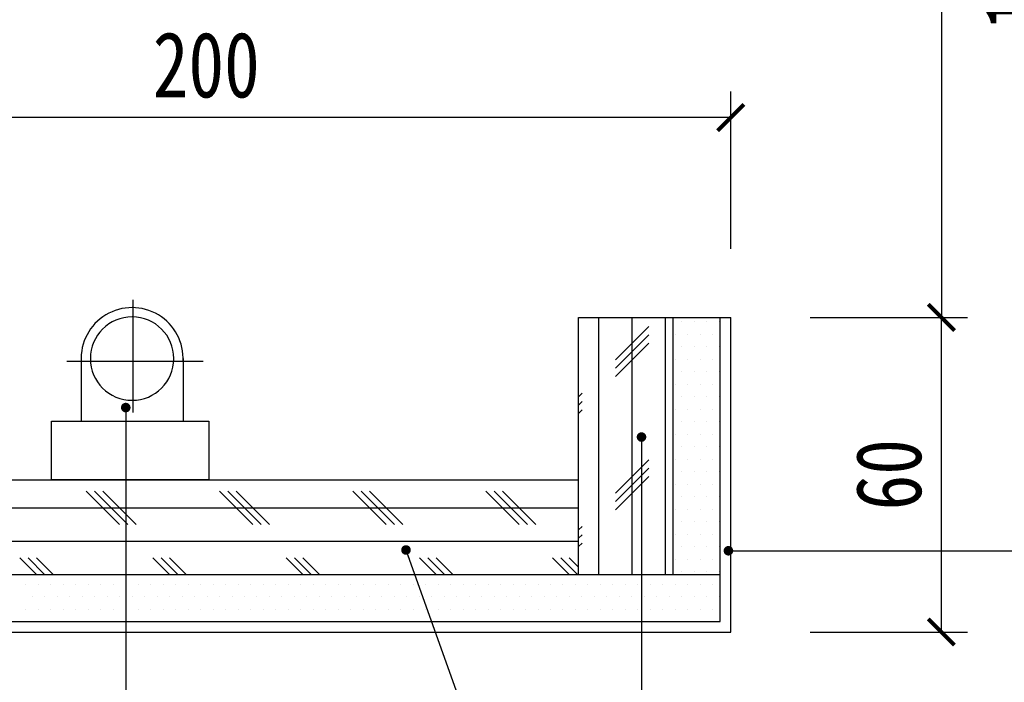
# Model space of a CAD drawing. Header units: millimetres. Extents: x -53 to 3023, y -53 to 2153.
# Tile 30 of 52: x 1536 to 1724, y 234 to 360. Entities that reach past the tile are written whole.
import ezdxf

# ---------------------------------------------------------------- set-up
doc = ezdxf.new("R2010")
doc.units = ezdxf.units.MM
doc.header["$LTSCALE"] = 5
doc.layers.get('Defpoints').update_dxf_attribs({"color": 8})
for name, color, linetype in [('A-建筑-拆墙', 251, 'Continuous'), ('B-平面-到顶装饰造型线', 6, 'Continuous'), ('E-尺寸标注', 9, 'Continuous'), ('Q-立面-填充', 251, 'Continuous'), ('Q-立面-完成面造型线', 6, 'Continuous'), ('Q-立面-次粗线', 31, 'Continuous')]:
    doc.layers.add(name, color=color, linetype=linetype)
doc.styles.add('CCD_DIM', font='SimSun.ttf', dxfattribs={"width": 0.8})
doc.styles.get("Standard").update_dxf_attribs({"font": 'SimSun.ttf'})
doc.dimstyles.new('1', dxfattribs={"dimscale": 0, "dimtxt": 2.5, "dimasz": 1.5, "dimexe": 1, "dimexo": 0, "dimgap": 0.3, "dimtad": 1, "dimdec": 0, "dimzin": 0, "dimdsep": 46, "dimtxsty": 'Standard', "dimblk": 'ARCHTICK', "dimcen": 0.09, "dimclrd": 8, "dimclre": 8, "dimclrt": 4, "dimadec": 0, "dimazin": 0, "dimtfac": 1, "dimtdec": 0, "dimtix": 1, "dimtofl": 0, "dimtmove": 2, "dimatfit": 3, "dimldrblk": 'DOTSMALL', "dimfxl": 5, "dimfxlon": 1, "dimtolj": 1, "dimtzin": 0, "dimarcsym": 0})
doc.dimstyles.get("Standard").update_dxf_attribs({"dimtxt": 0.18, "dimasz": 0.18, "dimexe": 0.18, "dimexo": 0.0625, "dimgap": 0.09, "dimtad": 0, "dimtih": 1, "dimtoh": 1, "dimdec": 4, "dimzin": 0, "dimdsep": 46, "dimtxsty": 'Standard', "dimcen": 0.09, "dimadec": 0, "dimazin": 0, "dimtfac": 1, "dimtdec": 4, "dimtofl": 0, "dimtmove": 0, "dimatfit": 3, "dimfxl": 1, "dimtolj": 1, "dimtzin": 0, "dimarcsym": 0})

# ---------------------------------------------------------------- blocks, each defined once
blk = doc.blocks.new('A$C7F302FAF')
at = {"layer": 'B-平面-到顶装饰造型线', "color": 8}
for p, q in [((12.95, 10.71), (12.95, 28.62)), ((24.1, 18.84), (2.41, 18.84))]:
    blk.add_line(p, q, dxfattribs=at)
at = {"layer": 'B-平面-到顶装饰造型线', "color": 31}
for p, q in [((4.7, 19.29), (4.7, 9.36)), ((20.9, 19.29), (20.9, 9.36)), ((0, 9.36), (25, 9.36)), ((0, 0), (0, 9.36)), ((25, 9.36), (25, 0)), ((25, 0), (0, 0))]:
    blk.add_line(p, q, dxfattribs=at)
blk.add_ellipse((12.8, 19.29), major_axis=(-5.73, 5.73), ratio=1, start_param=3.871223, end_param=7.124352, dxfattribs=at)
at = {"layer": 'B-平面-到顶装饰造型线', "color": 8}
blk.add_ellipse((12.8, 19.29), major_axis=(4.69, 4.69), ratio=1, start_param=5.497787, end_param=11.780972, dxfattribs=at)
blk = doc.blocks.new('_ArchTick')
at = {"color": 0, "linetype": 'ByBlock', "const_width": 0.15}
blk.add_lwpolyline([(-0.5, -0.5), (0.5, 0.5)], dxfattribs=at)
blk = doc.blocks.new('*D123')
at = {"layer": 'Defpoints', "color": 0, "ltscale": 0.2, "transparency": 16777216}
for p in [(-535257.274, 505087.253), (-535057.274, 505087.253), (-535057.274, 505077.174)]:
    blk.add_point(p, dxfattribs=at)
at = {"layer": 'E-尺寸标注', "color": 44, "lineweight": -2, "ltscale": 0.2, "transparency": 16777216}
for p, q in [((-535257.274, 505082.174), (-535257.274, 505076.174)), ((-535057.274, 505082.174), (-535057.274, 505076.174)), ((-535257.274, 505077.174), (-535057.274, 505077.174))]:
    blk.add_line(p, q, dxfattribs=at)
at = {"layer": 'E-尺寸标注', "color": 44, "lineweight": -2, "ltscale": 0.2, "transparency": 16777216, "rotation": 180}
blk.add_blockref('_ArchTick', (-535257.274, 505077.174), dxfattribs=at)
at = {"layer": 'E-尺寸标注', "color": 44, "lineweight": -2, "ltscale": 0.2, "transparency": 16777216}
blk.add_blockref('_ArchTick', (-535057.274, 505077.174), dxfattribs=at)
at = {"layer": 'E-尺寸标注', "color": 50, "ltscale": 0.2, "transparency": 16777216, "insert": (-535157.274, 505079.174), "char_height": 2.5, "attachment_point": 5, "style": 'CCD_DIM'}
blk.add_mtext('\\A1;1000', dxfattribs=at)
blk = doc.blocks.new('HBA_Leader_Dot')
at = {"color": 0, "linetype": 'ByBlock'}
blk.add_line((-5, 0), (-10, 0), dxfattribs=at)
at = {"color": 0, "linetype": 'ByBlock', "const_width": 5}
blk.add_lwpolyline([(-2.5, 0, 1), (2.5, 0, 1)], format="xyb", close=True, dxfattribs=at)
blk = doc.blocks.new('*D127')
at = {"layer": 'Defpoints', "color": 0, "ltscale": 0.2, "transparency": 16777216}
for p in [(-535057.274, 505099.253), (-535049.244, 505099.253), (-535057.274, 505087.253)]:
    blk.add_point(p, dxfattribs=at)
at = {"layer": 'E-尺寸标注', "color": 44, "lineweight": -2, "ltscale": 0.2, "transparency": 16777216}
for p, q in [((-535054.244, 505099.253), (-535048.244, 505099.253)), ((-535049.244, 505087.253), (-535049.244, 505099.253)), ((-535054.244, 505087.253), (-535048.244, 505087.253))]:
    blk.add_line(p, q, dxfattribs=at)
for p, rotation in [((-535049.244, 505099.253), 90), ((-535049.244, 505087.253), 270)]:
    blk.add_blockref('_ArchTick', p, dxfattribs=dict(at, rotation=rotation))
at = {"layer": 'E-尺寸标注', "color": 50, "ltscale": 0.2, "transparency": 16777216, "insert": (-535051.244, 505093.253), "char_height": 2.5, "attachment_point": 5, "rotation": 90, "style": 'CCD_DIM'}
blk.add_mtext('\\A1;60', dxfattribs=at)
blk = doc.blocks.new('*D128')
at = {"layer": 'Defpoints', "color": 0, "ltscale": 0.2, "transparency": 16777216}
for p in [(-535057.274, 505127.253), (-535057.274, 505099.253), (-535049.244, 505099.253)]:
    blk.add_point(p, dxfattribs=at)
at = {"layer": 'E-尺寸标注', "color": 44, "lineweight": -2, "ltscale": 0.2, "transparency": 16777216}
for p, q in [((-535054.244, 505127.253), (-535048.244, 505127.253)), ((-535049.244, 505127.253), (-535049.244, 505099.253)), ((-535054.244, 505099.253), (-535048.244, 505099.253))]:
    blk.add_line(p, q, dxfattribs=at)
for p, rotation in [((-535049.244, 505127.253), 90), ((-535049.244, 505099.253), 270)]:
    blk.add_blockref('_ArchTick', p, dxfattribs=dict(at, rotation=rotation))
at = {"layer": 'E-尺寸标注', "color": 50, "ltscale": 0.2, "transparency": 16777216, "insert": (-535051.244, 505113.253), "char_height": 2.5, "attachment_point": 5, "rotation": 90, "style": 'CCD_DIM'}
blk.add_mtext('\\A1;140', dxfattribs=at)
blk = doc.blocks.new('*D129')
at = {"layer": 'Defpoints', "color": 0, "ltscale": 0.2, "transparency": 16777216}
for p in [(-535057.274, 505099.253), (-535037.274, 505099.253), (-535037.274, 505077.174)]:
    blk.add_point(p, dxfattribs=at)
at = {"layer": 'E-尺寸标注', "color": 44, "lineweight": -2, "ltscale": 0.2, "transparency": 16777216}
for p, q in [((-535057.274, 505082.174), (-535057.274, 505076.174)), ((-535037.274, 505082.174), (-535037.274, 505076.174)), ((-535057.274, 505077.174), (-535037.274, 505077.174))]:
    blk.add_line(p, q, dxfattribs=at)
at = {"layer": 'E-尺寸标注', "color": 44, "lineweight": -2, "ltscale": 0.2, "transparency": 16777216, "rotation": 180}
blk.add_blockref('_ArchTick', (-535057.274, 505077.174), dxfattribs=at)
at = {"layer": 'E-尺寸标注', "color": 44, "lineweight": -2, "ltscale": 0.2, "transparency": 16777216}
blk.add_blockref('_ArchTick', (-535037.274, 505077.174), dxfattribs=at)
at = {"layer": 'E-尺寸标注', "color": 50, "ltscale": 0.2, "transparency": 16777216, "insert": (-535047.274, 505079.174), "char_height": 2.5, "attachment_point": 5, "style": 'CCD_DIM'}
blk.add_mtext('\\A1;100', dxfattribs=at)
blk = doc.blocks.new('*D130')
at = {"layer": 'Defpoints', "color": 0, "ltscale": 0.2, "transparency": 16777216}
for p in [(-535044.332, 505127.253), (-535033.274, 505127.253), (-535033.274, 505097.253)]:
    blk.add_point(p, dxfattribs=at)
at = {"layer": 'E-尺寸标注', "color": 44, "lineweight": -2, "ltscale": 0.2, "transparency": 16777216}
for p, q in [((-535039.332, 505127.253), (-535045.332, 505127.253)), ((-535044.332, 505097.253), (-535044.332, 505127.253)), ((-535039.332, 505097.253), (-535045.332, 505097.253))]:
    blk.add_line(p, q, dxfattribs=at)
for p, rotation in [((-535044.332, 505127.253), 90), ((-535044.332, 505097.253), 270)]:
    blk.add_blockref('_ArchTick', p, dxfattribs=dict(at, rotation=rotation))
at = {"layer": 'E-尺寸标注', "color": 50, "ltscale": 0.2, "transparency": 16777216, "insert": (-535046.332, 505112.253), "char_height": 2.5, "attachment_point": 5, "rotation": 90, "style": 'CCD_DIM'}
blk.add_mtext('\\A1;150', dxfattribs=at)
blk = doc.blocks.new('*D132')
at = {"layer": 'Defpoints', "color": 0, "ltscale": 0.2, "transparency": 16777216}
for p in [(-535097.274, 505106.874), (-535097.274, 505099.253), (-535057.274, 505099.253)]:
    blk.add_point(p, dxfattribs=at)
at = {"layer": 'E-尺寸标注', "color": 44, "lineweight": -2, "ltscale": 0.2, "transparency": 16777216}
for p, q in [((-535097.274, 505101.874), (-535097.274, 505107.874)), ((-535057.274, 505101.874), (-535057.274, 505107.874)), ((-535057.274, 505106.874), (-535097.274, 505106.874))]:
    blk.add_line(p, q, dxfattribs=at)
at = {"layer": 'E-尺寸标注', "color": 44, "lineweight": -2, "ltscale": 0.2, "transparency": 16777216, "rotation": 180}
blk.add_blockref('_ArchTick', (-535097.274, 505106.874), dxfattribs=at)
at = {"layer": 'E-尺寸标注', "color": 44, "lineweight": -2, "ltscale": 0.2, "transparency": 16777216}
blk.add_blockref('_ArchTick', (-535057.274, 505106.874), dxfattribs=at)
at = {"layer": 'E-尺寸标注', "color": 50, "ltscale": 0.2, "transparency": 16777216, "insert": (-535077.274, 505108.874), "char_height": 2.5, "attachment_point": 5, "style": 'CCD_DIM'}
blk.add_mtext('\\A1;200', dxfattribs=at)
blk = doc.blocks.new('0')
at = {"layer": 'Q-立面-填充', "ltscale": 0.2}
for p, q in [((-535062.304, 505089.453, 1.379), (-535062.304, 505099.253, 1.379)), ((-535061.034, 505089.453, 1.379), (-535061.034, 505099.253, 1.379)), ((-535059.764, 505089.453, 1.379), (-535059.764, 505099.253, 1.379)), ((-535060.398, 505098.903, 1.379), (-535061.668, 505097.633, 1.379)), ((-535060.398, 505098.586, 1.379), (-535061.668, 505097.316, 1.379)), ((-535060.398, 505098.268, 1.379), (-535061.668, 505096.998, 1.379)), ((-535062.938, 505096.363, 1.379), (-535063.074, 505096.228, 1.379)), ((-535062.938, 505096.046, 1.379), (-535063.074, 505095.911, 1.379)), ((-535062.938, 505095.728, 1.379), (-535063.074, 505095.593, 1.379)), ((-535060.398, 505093.823, 1.379), (-535061.668, 505092.553, 1.379)), ((-535060.398, 505093.506, 1.379), (-535061.668, 505092.236, 1.379)), ((-535060.398, 505093.188, 1.379), (-535061.668, 505091.918, 1.379)), ((-535080.578, 505091.358, 1.379), (-535081.848, 505092.628, 1.379)), ((-535080.261, 505091.358, 1.379), (-535081.531, 505092.628, 1.379)), ((-535079.943, 505091.358, 1.379), (-535081.213, 505092.628, 1.379)), ((-535075.498, 505091.358, 1.379), (-535076.768, 505092.628, 1.379)), ((-535075.181, 505091.358, 1.379), (-535076.451, 505092.628, 1.379)), ((-535074.863, 505091.358, 1.379), (-535076.133, 505092.628, 1.379)), ((-535070.418, 505091.358, 1.379), (-535071.688, 505092.628, 1.379)), ((-535070.101, 505091.358, 1.379), (-535071.371, 505092.628, 1.379)), ((-535069.783, 505091.358, 1.379), (-535071.053, 505092.628, 1.379)), ((-535065.338, 505091.358, 1.379), (-535066.608, 505092.628, 1.379)), ((-535065.021, 505091.358, 1.379), (-535066.291, 505092.628, 1.379)), ((-535064.703, 505091.358, 1.379), (-535065.973, 505092.628, 1.379)), ((-535099.474, 505091.993, 1.379), (-535063.074, 505091.993, 1.379)), ((-535062.938, 505091.283, 1.379), (-535063.074, 505091.148, 1.379)), ((-535099.474, 505090.723, 1.379), (-535063.074, 505090.723, 1.379)), ((-535062.938, 505090.966, 1.379), (-535063.074, 505090.831, 1.379)), ((-535062.938, 505090.648, 1.379), (-535063.074, 505090.513, 1.379)), ((-535083.753, 505089.453, 1.379), (-535084.388, 505090.088, 1.379)), ((-535083.436, 505089.453, 1.379), (-535084.071, 505090.088, 1.379)), ((-535083.118, 505089.453, 1.379), (-535083.753, 505090.088, 1.379)), ((-535078.673, 505089.453, 1.379), (-535079.308, 505090.088, 1.379)), ((-535078.356, 505089.453, 1.379), (-535078.991, 505090.088, 1.379)), ((-535078.038, 505089.453, 1.379), (-535078.673, 505090.088, 1.379)), ((-535073.593, 505089.453, 1.379), (-535074.228, 505090.088, 1.379)), ((-535073.276, 505089.453, 1.379), (-535073.911, 505090.088, 1.379)), ((-535072.958, 505089.453, 1.379), (-535073.593, 505090.088, 1.379)), ((-535068.513, 505089.453, 1.379), (-535069.148, 505090.088, 1.379)), ((-535068.196, 505089.453, 1.379), (-535068.831, 505090.088, 1.379)), ((-535067.878, 505089.453, 1.379), (-535068.513, 505090.088, 1.379)), ((-535063.433, 505089.453, 1.379), (-535064.068, 505090.088, 1.379)), ((-535063.116, 505089.453, 1.379), (-535063.751, 505090.088, 1.379)), ((-535063.074, 505089.728, 1.379), (-535063.433, 505090.088, 1.379))]:
    blk.add_line(p, q, dxfattribs=at)
at = {"layer": 'Q-立面-完成面造型线', "ltscale": 0.2}
for p, q in [((-535063.074, 505089.453, 1.379), (-535063.074, 505099.253, 1.379)), ((-535063.074, 505099.253, 1.379), (-535057.274, 505099.253, 1.379)), ((-535057.274, 505087.253, 1.379), (-535057.274, 505099.253, 1.379)), ((-535097.274, 505093.053, 1.379), (-535063.074, 505093.053, 1.379)), ((-535257.274, 505087.253, 1.379), (-535057.274, 505087.253, 1.379))]:
    blk.add_line(p, q, dxfattribs=at)
at = {"layer": 'Q-立面-次粗线', "ltscale": 0.2}
for p, q in [((-535059.474, 505089.453, 1.379), (-535059.474, 505099.253, 1.379)), ((-535057.674, 505087.653, 1.379), (-535057.674, 505099.253, 1.379)), ((-535059.147, 505099.083, 1.379), (-535059.147, 505099.083, 1.379)), ((-535058.671, 505099.083, 1.379), (-535058.671, 505099.083, 1.379)), ((-535058.195, 505099.083, 1.379), (-535058.195, 505099.083, 1.379)), ((-535057.719, 505099.083, 1.379), (-535057.719, 505099.083, 1.379)), ((-535059.385, 505098.607, 1.379), (-535059.385, 505098.607, 1.379)), ((-535058.909, 505098.607, 1.379), (-535058.909, 505098.607, 1.379)), ((-535058.433, 505098.607, 1.379), (-535058.433, 505098.607, 1.379)), ((-535057.957, 505098.607, 1.379), (-535057.957, 505098.607, 1.379)), ((-535059.147, 505098.13, 1.379), (-535059.147, 505098.13, 1.379)), ((-535058.671, 505098.13, 1.379), (-535058.671, 505098.13, 1.379)), ((-535058.195, 505098.13, 1.379), (-535058.195, 505098.13, 1.379)), ((-535057.719, 505098.13, 1.379), (-535057.719, 505098.13, 1.379)), ((-535059.385, 505097.654, 1.379), (-535059.385, 505097.654, 1.379)), ((-535058.909, 505097.654, 1.379), (-535058.909, 505097.654, 1.379)), ((-535058.433, 505097.654, 1.379), (-535058.433, 505097.654, 1.379)), ((-535057.957, 505097.654, 1.379), (-535057.957, 505097.654, 1.379)), ((-535059.147, 505097.178, 1.379), (-535059.147, 505097.178, 1.379)), ((-535058.671, 505097.178, 1.379), (-535058.671, 505097.178, 1.379)), ((-535058.195, 505097.178, 1.379), (-535058.195, 505097.178, 1.379)), ((-535057.719, 505097.178, 1.379), (-535057.719, 505097.178, 1.379)), ((-535059.385, 505096.702, 1.379), (-535059.385, 505096.702, 1.379)), ((-535058.909, 505096.702, 1.379), (-535058.909, 505096.702, 1.379)), ((-535058.433, 505096.702, 1.379), (-535058.433, 505096.702, 1.379)), ((-535057.957, 505096.702, 1.379), (-535057.957, 505096.702, 1.379)), ((-535059.147, 505096.225, 1.379), (-535059.147, 505096.225, 1.379)), ((-535058.671, 505096.225, 1.379), (-535058.671, 505096.225, 1.379)), ((-535058.195, 505096.225, 1.379), (-535058.195, 505096.225, 1.379)), ((-535057.719, 505096.225, 1.379), (-535057.719, 505096.225, 1.379)), ((-535059.385, 505095.749, 1.379), (-535059.385, 505095.749, 1.379)), ((-535058.909, 505095.749, 1.379), (-535058.909, 505095.749, 1.379)), ((-535058.433, 505095.749, 1.379), (-535058.433, 505095.749, 1.379)), ((-535057.957, 505095.749, 1.379), (-535057.957, 505095.749, 1.379)), ((-535059.147, 505095.273, 1.379), (-535059.147, 505095.273, 1.379)), ((-535058.671, 505095.273, 1.379), (-535058.671, 505095.273, 1.379)), ((-535058.195, 505095.273, 1.379), (-535058.195, 505095.273, 1.379)), ((-535057.719, 505095.273, 1.379), (-535057.719, 505095.273, 1.379)), ((-535059.385, 505094.797, 1.379), (-535059.385, 505094.797, 1.379)), ((-535058.909, 505094.797, 1.379), (-535058.909, 505094.797, 1.379)), ((-535058.433, 505094.797, 1.379), (-535058.433, 505094.797, 1.379)), ((-535057.957, 505094.797, 1.379), (-535057.957, 505094.797, 1.379)), ((-535059.147, 505094.32, 1.379), (-535059.147, 505094.32, 1.379)), ((-535058.671, 505094.32, 1.379), (-535058.671, 505094.32, 1.379)), ((-535058.195, 505094.32, 1.379), (-535058.195, 505094.32, 1.379)), ((-535057.719, 505094.32, 1.379), (-535057.719, 505094.32, 1.379)), ((-535059.385, 505093.844, 1.379), (-535059.385, 505093.844, 1.379)), ((-535058.909, 505093.844, 1.379), (-535058.909, 505093.844, 1.379)), ((-535058.433, 505093.844, 1.379), (-535058.433, 505093.844, 1.379)), ((-535057.957, 505093.844, 1.379), (-535057.957, 505093.844, 1.379)), ((-535059.147, 505093.368, 1.379), (-535059.147, 505093.368, 1.379)), ((-535058.671, 505093.368, 1.379), (-535058.671, 505093.368, 1.379)), ((-535058.195, 505093.368, 1.379), (-535058.195, 505093.368, 1.379)), ((-535057.719, 505093.368, 1.379), (-535057.719, 505093.368, 1.379)), ((-535059.385, 505092.892, 1.379), (-535059.385, 505092.892, 1.379)), ((-535058.909, 505092.892, 1.379), (-535058.909, 505092.892, 1.379)), ((-535058.433, 505092.892, 1.379), (-535058.433, 505092.892, 1.379)), ((-535057.957, 505092.892, 1.379), (-535057.957, 505092.892, 1.379)), ((-535059.147, 505092.415, 1.379), (-535059.147, 505092.415, 1.379)), ((-535058.671, 505092.415, 1.379), (-535058.671, 505092.415, 1.379)), ((-535058.195, 505092.415, 1.379), (-535058.195, 505092.415, 1.379)), ((-535057.719, 505092.415, 1.379), (-535057.719, 505092.415, 1.379)), ((-535059.385, 505091.939, 1.379), (-535059.385, 505091.939, 1.379)), ((-535058.909, 505091.939, 1.379), (-535058.909, 505091.939, 1.379)), ((-535058.433, 505091.939, 1.379), (-535058.433, 505091.939, 1.379)), ((-535057.957, 505091.939, 1.379), (-535057.957, 505091.939, 1.379)), ((-535059.147, 505091.463, 1.379), (-535059.147, 505091.463, 1.379)), ((-535058.671, 505091.463, 1.379), (-535058.671, 505091.463, 1.379)), ((-535058.195, 505091.463, 1.379), (-535058.195, 505091.463, 1.379)), ((-535057.719, 505091.463, 1.379), (-535057.719, 505091.463, 1.379)), ((-535059.385, 505090.987, 1.379), (-535059.385, 505090.987, 1.379)), ((-535058.909, 505090.987, 1.379), (-535058.909, 505090.987, 1.379)), ((-535058.433, 505090.987, 1.379), (-535058.433, 505090.987, 1.379)), ((-535057.957, 505090.987, 1.379), (-535057.957, 505090.987, 1.379)), ((-535059.147, 505090.51, 1.379), (-535059.147, 505090.51, 1.379)), ((-535058.671, 505090.51, 1.379), (-535058.671, 505090.51, 1.379)), ((-535058.195, 505090.51, 1.379), (-535058.195, 505090.51, 1.379)), ((-535057.719, 505090.51, 1.379), (-535057.719, 505090.51, 1.379)), ((-535059.385, 505090.034, 1.379), (-535059.385, 505090.034, 1.379)), ((-535058.909, 505090.034, 1.379), (-535058.909, 505090.034, 1.379)), ((-535058.433, 505090.034, 1.379), (-535058.433, 505090.034, 1.379)), ((-535057.957, 505090.034, 1.379), (-535057.957, 505090.034, 1.379)), ((-535059.147, 505089.558, 1.379), (-535059.147, 505089.558, 1.379)), ((-535058.671, 505089.558, 1.379), (-535058.671, 505089.558, 1.379)), ((-535058.195, 505089.558, 1.379), (-535058.195, 505089.558, 1.379)), ((-535057.719, 505089.558, 1.379), (-535057.719, 505089.558, 1.379)), ((-535256.874, 505089.453, 1.379), (-535057.674, 505089.453, 1.379)), ((-535084.15, 505089.082, 1.379), (-535084.15, 505089.082, 1.379)), ((-535083.674, 505089.082, 1.379), (-535083.674, 505089.082, 1.379)), ((-535083.198, 505089.082, 1.379), (-535083.198, 505089.082, 1.379)), ((-535082.722, 505089.082, 1.379), (-535082.722, 505089.082, 1.379)), ((-535082.245, 505089.082, 1.379), (-535082.245, 505089.082, 1.379)), ((-535081.769, 505089.082, 1.379), (-535081.769, 505089.082, 1.379)), ((-535081.293, 505089.082, 1.379), (-535081.293, 505089.082, 1.379)), ((-535080.817, 505089.082, 1.379), (-535080.817, 505089.082, 1.379)), ((-535080.34, 505089.082, 1.379), (-535080.34, 505089.082, 1.379)), ((-535079.864, 505089.082, 1.379), (-535079.864, 505089.082, 1.379)), ((-535079.388, 505089.082, 1.379), (-535079.388, 505089.082, 1.379)), ((-535078.912, 505089.082, 1.379), (-535078.912, 505089.082, 1.379)), ((-535078.435, 505089.082, 1.379), (-535078.435, 505089.082, 1.379)), ((-535077.959, 505089.082, 1.379), (-535077.959, 505089.082, 1.379)), ((-535077.483, 505089.082, 1.379), (-535077.483, 505089.082, 1.379)), ((-535077.007, 505089.082, 1.379), (-535077.007, 505089.082, 1.379)), ((-535076.53, 505089.082, 1.379), (-535076.53, 505089.082, 1.379)), ((-535076.054, 505089.082, 1.379), (-535076.054, 505089.082, 1.379)), ((-535075.578, 505089.082, 1.379), (-535075.578, 505089.082, 1.379)), ((-535075.102, 505089.082, 1.379), (-535075.102, 505089.082, 1.379)), ((-535074.625, 505089.082, 1.379), (-535074.625, 505089.082, 1.379)), ((-535074.149, 505089.082, 1.379), (-535074.149, 505089.082, 1.379)), ((-535073.673, 505089.082, 1.379), (-535073.673, 505089.082, 1.379)), ((-535073.197, 505089.082, 1.379), (-535073.197, 505089.082, 1.379)), ((-535072.72, 505089.082, 1.379), (-535072.72, 505089.082, 1.379)), ((-535072.244, 505089.082, 1.379), (-535072.244, 505089.082, 1.379)), ((-535071.768, 505089.082, 1.379), (-535071.768, 505089.082, 1.379)), ((-535071.292, 505089.082, 1.379), (-535071.292, 505089.082, 1.379)), ((-535070.815, 505089.082, 1.379), (-535070.815, 505089.082, 1.379)), ((-535070.339, 505089.082, 1.379), (-535070.339, 505089.082, 1.379)), ((-535069.863, 505089.082, 1.379), (-535069.863, 505089.082, 1.379)), ((-535069.387, 505089.082, 1.379), (-535069.387, 505089.082, 1.379)), ((-535068.91, 505089.082, 1.379), (-535068.91, 505089.082, 1.379)), ((-535068.434, 505089.082, 1.379), (-535068.434, 505089.082, 1.379)), ((-535067.958, 505089.082, 1.379), (-535067.958, 505089.082, 1.379)), ((-535067.482, 505089.082, 1.379), (-535067.482, 505089.082, 1.379)), ((-535067.005, 505089.082, 1.379), (-535067.005, 505089.082, 1.379)), ((-535066.529, 505089.082, 1.379), (-535066.529, 505089.082, 1.379)), ((-535066.053, 505089.082, 1.379), (-535066.053, 505089.082, 1.379)), ((-535065.577, 505089.082, 1.379), (-535065.577, 505089.082, 1.379)), ((-535065.1, 505089.082, 1.379), (-535065.1, 505089.082, 1.379)), ((-535064.624, 505089.082, 1.379), (-535064.624, 505089.082, 1.379)), ((-535064.148, 505089.082, 1.379), (-535064.148, 505089.082, 1.379)), ((-535063.672, 505089.082, 1.379), (-535063.672, 505089.082, 1.379)), ((-535063.195, 505089.082, 1.379), (-535063.195, 505089.082, 1.379)), ((-535062.719, 505089.082, 1.379), (-535062.719, 505089.082, 1.379)), ((-535062.243, 505089.082, 1.379), (-535062.243, 505089.082, 1.379)), ((-535061.767, 505089.082, 1.379), (-535061.767, 505089.082, 1.379)), ((-535061.29, 505089.082, 1.379), (-535061.29, 505089.082, 1.379)), ((-535060.814, 505089.082, 1.379), (-535060.814, 505089.082, 1.379)), ((-535060.338, 505089.082, 1.379), (-535060.338, 505089.082, 1.379)), ((-535059.862, 505089.082, 1.379), (-535059.862, 505089.082, 1.379)), ((-535059.385, 505089.082, 1.379), (-535059.385, 505089.082, 1.379)), ((-535058.909, 505089.082, 1.379), (-535058.909, 505089.082, 1.379)), ((-535058.433, 505089.082, 1.379), (-535058.433, 505089.082, 1.379)), ((-535057.957, 505089.082, 1.379), (-535057.957, 505089.082, 1.379)), ((-535083.912, 505088.605, 1.379), (-535083.912, 505088.605, 1.379)), ((-535083.436, 505088.605, 1.379), (-535083.436, 505088.605, 1.379)), ((-535082.96, 505088.605, 1.379), (-535082.96, 505088.605, 1.379)), ((-535082.484, 505088.605, 1.379), (-535082.484, 505088.605, 1.379)), ((-535082.007, 505088.605, 1.379), (-535082.007, 505088.605, 1.379)), ((-535081.531, 505088.605, 1.379), (-535081.531, 505088.605, 1.379)), ((-535081.055, 505088.605, 1.379), (-535081.055, 505088.605, 1.379)), ((-535080.579, 505088.605, 1.379), (-535080.579, 505088.605, 1.379)), ((-535080.102, 505088.605, 1.379), (-535080.102, 505088.605, 1.379)), ((-535079.626, 505088.605, 1.379), (-535079.626, 505088.605, 1.379)), ((-535079.15, 505088.605, 1.379), (-535079.15, 505088.605, 1.379)), ((-535078.674, 505088.605, 1.379), (-535078.674, 505088.605, 1.379)), ((-535078.197, 505088.605, 1.379), (-535078.197, 505088.605, 1.379)), ((-535077.721, 505088.605, 1.379), (-535077.721, 505088.605, 1.379)), ((-535077.245, 505088.605, 1.379), (-535077.245, 505088.605, 1.379)), ((-535076.769, 505088.605, 1.379), (-535076.769, 505088.605, 1.379)), ((-535076.292, 505088.605, 1.379), (-535076.292, 505088.605, 1.379)), ((-535075.816, 505088.605, 1.379), (-535075.816, 505088.605, 1.379)), ((-535075.34, 505088.605, 1.379), (-535075.34, 505088.605, 1.379)), ((-535074.864, 505088.605, 1.379), (-535074.864, 505088.605, 1.379)), ((-535074.387, 505088.605, 1.379), (-535074.387, 505088.605, 1.379)), ((-535073.911, 505088.605, 1.379), (-535073.911, 505088.605, 1.379)), ((-535073.435, 505088.605, 1.379), (-535073.435, 505088.605, 1.379)), ((-535072.959, 505088.605, 1.379), (-535072.959, 505088.605, 1.379)), ((-535072.482, 505088.605, 1.379), (-535072.482, 505088.605, 1.379)), ((-535072.006, 505088.605, 1.379), (-535072.006, 505088.605, 1.379)), ((-535071.53, 505088.605, 1.379), (-535071.53, 505088.605, 1.379)), ((-535071.054, 505088.605, 1.379), (-535071.054, 505088.605, 1.379)), ((-535070.577, 505088.605, 1.379), (-535070.577, 505088.605, 1.379)), ((-535070.101, 505088.605, 1.379), (-535070.101, 505088.605, 1.379)), ((-535069.625, 505088.605, 1.379), (-535069.625, 505088.605, 1.379)), ((-535069.149, 505088.605, 1.379), (-535069.149, 505088.605, 1.379)), ((-535068.672, 505088.605, 1.379), (-535068.672, 505088.605, 1.379)), ((-535068.196, 505088.605, 1.379), (-535068.196, 505088.605, 1.379)), ((-535067.72, 505088.605, 1.379), (-535067.72, 505088.605, 1.379)), ((-535067.244, 505088.605, 1.379), (-535067.244, 505088.605, 1.379)), ((-535066.767, 505088.605, 1.379), (-535066.767, 505088.605, 1.379)), ((-535066.291, 505088.605, 1.379), (-535066.291, 505088.605, 1.379)), ((-535065.815, 505088.605, 1.379), (-535065.815, 505088.605, 1.379)), ((-535065.339, 505088.605, 1.379), (-535065.339, 505088.605, 1.379)), ((-535064.862, 505088.605, 1.379), (-535064.862, 505088.605, 1.379)), ((-535064.386, 505088.605, 1.379), (-535064.386, 505088.605, 1.379)), ((-535063.91, 505088.605, 1.379), (-535063.91, 505088.605, 1.379)), ((-535063.434, 505088.605, 1.379), (-535063.434, 505088.605, 1.379)), ((-535062.957, 505088.605, 1.379), (-535062.957, 505088.605, 1.379)), ((-535062.481, 505088.605, 1.379), (-535062.481, 505088.605, 1.379)), ((-535062.005, 505088.605, 1.379), (-535062.005, 505088.605, 1.379)), ((-535061.529, 505088.605, 1.379), (-535061.529, 505088.605, 1.379)), ((-535061.052, 505088.605, 1.379), (-535061.052, 505088.605, 1.379)), ((-535060.576, 505088.605, 1.379), (-535060.576, 505088.605, 1.379)), ((-535060.1, 505088.605, 1.379), (-535060.1, 505088.605, 1.379)), ((-535059.624, 505088.605, 1.379), (-535059.624, 505088.605, 1.379)), ((-535059.147, 505088.605, 1.379), (-535059.147, 505088.605, 1.379)), ((-535058.671, 505088.605, 1.379), (-535058.671, 505088.605, 1.379)), ((-535058.195, 505088.605, 1.379), (-535058.195, 505088.605, 1.379)), ((-535057.719, 505088.605, 1.379), (-535057.719, 505088.605, 1.379)), ((-535084.15, 505088.129, 1.379), (-535084.15, 505088.129, 1.379)), ((-535083.674, 505088.129, 1.379), (-535083.674, 505088.129, 1.379)), ((-535083.198, 505088.129, 1.379), (-535083.198, 505088.129, 1.379)), ((-535082.722, 505088.129, 1.379), (-535082.722, 505088.129, 1.379)), ((-535082.245, 505088.129, 1.379), (-535082.245, 505088.129, 1.379)), ((-535081.769, 505088.129, 1.379), (-535081.769, 505088.129, 1.379)), ((-535081.293, 505088.129, 1.379), (-535081.293, 505088.129, 1.379)), ((-535080.817, 505088.129, 1.379), (-535080.817, 505088.129, 1.379)), ((-535080.34, 505088.129, 1.379), (-535080.34, 505088.129, 1.379)), ((-535079.864, 505088.129, 1.379), (-535079.864, 505088.129, 1.379)), ((-535079.388, 505088.129, 1.379), (-535079.388, 505088.129, 1.379)), ((-535078.912, 505088.129, 1.379), (-535078.912, 505088.129, 1.379)), ((-535078.435, 505088.129, 1.379), (-535078.435, 505088.129, 1.379)), ((-535077.959, 505088.129, 1.379), (-535077.959, 505088.129, 1.379)), ((-535077.483, 505088.129, 1.379), (-535077.483, 505088.129, 1.379)), ((-535077.007, 505088.129, 1.379), (-535077.007, 505088.129, 1.379)), ((-535076.53, 505088.129, 1.379), (-535076.53, 505088.129, 1.379)), ((-535076.054, 505088.129, 1.379), (-535076.054, 505088.129, 1.379)), ((-535075.578, 505088.129, 1.379), (-535075.578, 505088.129, 1.379)), ((-535075.102, 505088.129, 1.379), (-535075.102, 505088.129, 1.379)), ((-535074.625, 505088.129, 1.379), (-535074.625, 505088.129, 1.379)), ((-535074.149, 505088.129, 1.379), (-535074.149, 505088.129, 1.379)), ((-535073.673, 505088.129, 1.379), (-535073.673, 505088.129, 1.379)), ((-535073.197, 505088.129, 1.379), (-535073.197, 505088.129, 1.379)), ((-535072.72, 505088.129, 1.379), (-535072.72, 505088.129, 1.379)), ((-535072.244, 505088.129, 1.379), (-535072.244, 505088.129, 1.379)), ((-535071.768, 505088.129, 1.379), (-535071.768, 505088.129, 1.379)), ((-535071.292, 505088.129, 1.379), (-535071.292, 505088.129, 1.379)), ((-535070.815, 505088.129, 1.379), (-535070.815, 505088.129, 1.379)), ((-535070.339, 505088.129, 1.379), (-535070.339, 505088.129, 1.379)), ((-535069.863, 505088.129, 1.379), (-535069.863, 505088.129, 1.379)), ((-535069.387, 505088.129, 1.379), (-535069.387, 505088.129, 1.379)), ((-535068.91, 505088.129, 1.379), (-535068.91, 505088.129, 1.379)), ((-535068.434, 505088.129, 1.379), (-535068.434, 505088.129, 1.379)), ((-535067.958, 505088.129, 1.379), (-535067.958, 505088.129, 1.379)), ((-535067.482, 505088.129, 1.379), (-535067.482, 505088.129, 1.379)), ((-535067.005, 505088.129, 1.379), (-535067.005, 505088.129, 1.379)), ((-535066.529, 505088.129, 1.379), (-535066.529, 505088.129, 1.379)), ((-535066.053, 505088.129, 1.379), (-535066.053, 505088.129, 1.379)), ((-535065.577, 505088.129, 1.379), (-535065.577, 505088.129, 1.379)), ((-535065.1, 505088.129, 1.379), (-535065.1, 505088.129, 1.379)), ((-535064.624, 505088.129, 1.379), (-535064.624, 505088.129, 1.379)), ((-535064.148, 505088.129, 1.379), (-535064.148, 505088.129, 1.379)), ((-535063.672, 505088.129, 1.379), (-535063.672, 505088.129, 1.379)), ((-535063.195, 505088.129, 1.379), (-535063.195, 505088.129, 1.379)), ((-535062.719, 505088.129, 1.379), (-535062.719, 505088.129, 1.379)), ((-535062.243, 505088.129, 1.379), (-535062.243, 505088.129, 1.379)), ((-535061.767, 505088.129, 1.379), (-535061.767, 505088.129, 1.379)), ((-535061.29, 505088.129, 1.379), (-535061.29, 505088.129, 1.379)), ((-535060.814, 505088.129, 1.379), (-535060.814, 505088.129, 1.379)), ((-535060.338, 505088.129, 1.379), (-535060.338, 505088.129, 1.379)), ((-535059.862, 505088.129, 1.379), (-535059.862, 505088.129, 1.379)), ((-535059.385, 505088.129, 1.379), (-535059.385, 505088.129, 1.379)), ((-535058.909, 505088.129, 1.379), (-535058.909, 505088.129, 1.379)), ((-535058.433, 505088.129, 1.379), (-535058.433, 505088.129, 1.379)), ((-535057.957, 505088.129, 1.379), (-535057.957, 505088.129, 1.379)), ((-535256.874, 505087.653, 1.379), (-535057.674, 505087.653, 1.379))]:
    blk.add_line(p, q, dxfattribs=at)
at = {"layer": 'B-平面-到顶装饰造型线', "ltscale": 0.2, "extrusion": (0, 0, -1), "xscale": -0.2400000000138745, "yscale": 0.240000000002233, "zscale": -0.2400000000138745}
blk.add_blockref('A$C7F302FAF', (535083.174, 505093.053, -1.379), dxfattribs=at)
at = {"layer": 'E-尺寸标注', "ltscale": 0.2}
for base, p1, p2, angle, picture, middle in [((-535049.244, 505099.253, 1.379), (-535057.274, 505127.253, 1.379), (-535057.274, 505099.253, 1.379), 270, '*D128', (-535051.244, 505113.253, 1.379)), ((-535044.332, 505127.253, 1.379), (-535033.274, 505097.253, 1.379), (-535033.274, 505127.253, 1.379), 90, '*D130', (-535046.332, 505112.253, 1.379)), ((-535049.244, 505099.253, 1.379), (-535057.274, 505087.253, 1.379), (-535057.274, 505099.253, 1.379), 90, '*D127', (-535051.244, 505093.253, 1.379))]:
    dim = blk.add_linear_dim(base=base, p1=p1, p2=p2, angle=angle, dimstyle='Standard', override={"dimscale": 1, "dimtxt": 2.5, "dimasz": 1, "dimexe": 1, "dimexo": 1, "dimgap": 0.75, "dimtad": 1, "dimtih": 0, "dimtoh": 0, "dimdec": 0, "dimlfac": 5, "dimrnd": 0.005, "dimtxsty": 'CCD_DIM', "dimblk": 'ArchTick', "dimcen": 0.13, "dimclrd": 44, "dimclre": 44, "dimclrt": 50, "dimtdec": 0, "dimtix": 1, "dimtofl": 1, "dimtmove": 2, "dimldrblk": 'HBA_Leader_Dot', "dimfxl": 5, "dimfxlon": 1, "dimtvp": 1}, dxfattribs=at)
    dim.commit()
    dim.dimension.update_dxf_attribs({"geometry": picture, "text_midpoint": middle})
for base, p1, p2, picture, middle in [((-535097.274, 505106.874, 1.379), (-535057.274, 505099.253, 1.379), (-535097.274, 505099.253, 1.379), '*D132', (-535077.274, 505108.874, 1.379)), ((-535037.274, 505077.174, 1.379), (-535057.274, 505099.253, 1.379), (-535037.274, 505099.253, 1.379), '*D129', (-535047.274, 505079.174, 1.379)), ((-535057.274, 505077.174, 1.379), (-535257.274, 505087.253, 1.379), (-535057.274, 505087.253, 1.379), '*D123', (-535157.274, 505079.174, 1.379))]:
    dim = blk.add_linear_dim(base=base, p1=p1, p2=p2, dimstyle='Standard', override={"dimscale": 1, "dimtxt": 2.5, "dimasz": 1, "dimexe": 1, "dimexo": 1, "dimgap": 0.75, "dimtad": 1, "dimtih": 0, "dimtoh": 0, "dimdec": 0, "dimlfac": 5, "dimrnd": 0.005, "dimtxsty": 'CCD_DIM', "dimblk": 'ArchTick', "dimcen": 0.13, "dimclrd": 44, "dimclre": 44, "dimclrt": 50, "dimtdec": 0, "dimtix": 1, "dimtofl": 1, "dimtmove": 2, "dimldrblk": 'HBA_Leader_Dot', "dimfxl": 5, "dimfxlon": 1, "dimtvp": 1}, dxfattribs=at)
    dim.commit()
    dim.dimension.update_dxf_attribs({"geometry": picture, "text_midpoint": middle})
at = {"layer": 'A-建筑-拆墙'}
for points in [[(-535080.344, 505095.814), (-535080.344, 505065.132), (-535061.635, 505065.132)], [(-535060.678, 505094.69), (-535060.678, 505065.132), (-535038.534, 505065.132)], [(-535069.658, 505090.383), (-535060.678, 505065.132), (-535038.534, 505065.132)], [(-535057.364, 505090.353), (-535018.122, 505090.353)]]:
    blk.add_leader(points, dimstyle='1', override={"dimscale": 0.487633, "dimasz": 0.75, "dimtad": 0, "dimldrblk": 'Dot'}, dxfattribs=at)

msp = doc.modelspace()

# ---------------------------------------------------------------- block references
at = {"xscale": 5, "yscale": 5, "zscale": 5}
msp.add_blockref('0', (2676958.21, -2525192.55), dxfattribs=at)

doc.saveas('drawing.dxf')
